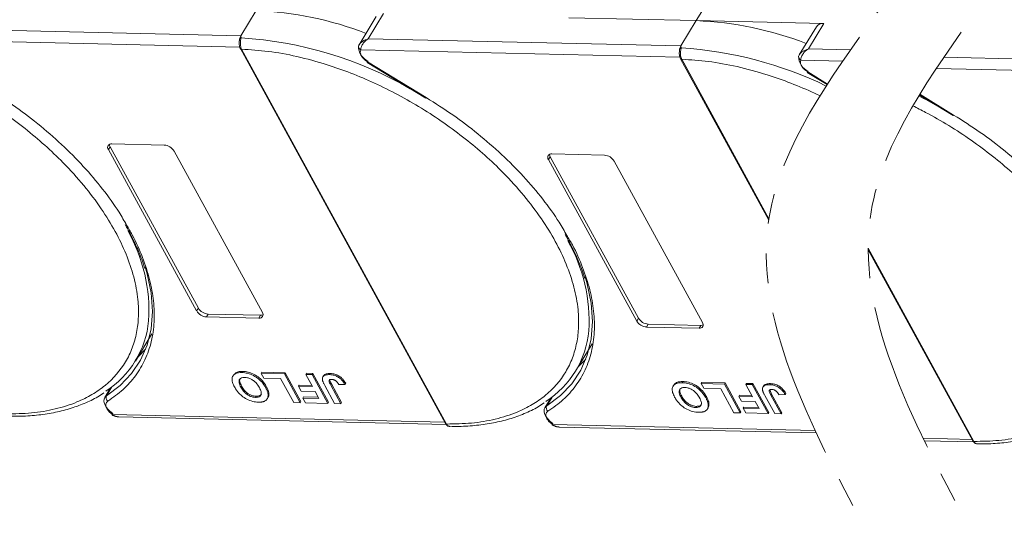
# Model space of a CAD drawing. Header units: millimetres. Extents: x 1675 to 3137, y 343 to 1376.
# Tile 61 of 84: x 2742 to 2850, y 1087 to 1142. Entities that reach past the tile are written whole.
import ezdxf

# ---------------------------------------------------------------- set-up
doc = ezdxf.new("R2010")
doc.units = ezdxf.units.MM
doc.linetypes.add('PHANTOM2', pattern=[31.75, 15.875, -3.175, 3.175, -3.175, 3.175, -3.175])

msp = doc.modelspace()

# ---------------------------------------------------------------- linework, layer by layer
at = {"color": 7, "linetype": 'Continuous', "lineweight": 15}
for p, q in [((2816.076, 1142.309), (2817.943, 1145.378)), ((2767.949, 1143.414), (2766.268, 1140.652)), ((2781.079, 1142.748), (2779.211, 1139.678)), ((2780.212, 1140.332), (2781.893, 1143.094)), ((2802.132, 1142.629), (2816.076, 1142.309)), ((2766.268, 1140.652), (2732.085, 1141.436)), ((2816.076, 1142.309), (2814.395, 1139.547)), ((2830.019, 1141.989), (2816.076, 1142.309)), ((2829.206, 1141.644), (2827.337, 1138.573)), ((2828.339, 1139.227), (2830.019, 1141.989)), ((2731.254, 1140.21), (2766.159, 1139.409)), ((2766.268, 1140.652), (2766.306, 1140.432)), ((2814.395, 1139.547), (2780.212, 1140.332)), ((2766.222, 1139.253), (2788.638, 1098.28)), ((2766.36, 1139.187), (2766.361, 1139.186)), ((2766.361, 1139.186), (2788.777, 1098.213)), ((2779.23, 1139.708), (2779.142, 1139.491)), ((2779.38, 1139.106), (2814.286, 1138.305)), ((2814.395, 1139.547), (2814.433, 1139.328)), ((2832.95, 1139.122), (2828.339, 1139.227)), ((2814.348, 1138.148), (2823.998, 1120.51)), ((2814.487, 1138.083), (2814.488, 1138.081)), ((2814.488, 1138.081), (2824.021, 1120.657)), ((2827.357, 1138.604), (2827.268, 1138.386)), ((2872.059, 1137.646), (2843.14, 1138.309)), ((2780.09, 1137.737), (2786.516, 1133.827)), ((2780.132, 1137.806), (2786.558, 1133.896)), ((2827.507, 1138.002), (2832.102, 1137.896)), ((2842.313, 1137.083), (2871.95, 1136.403)), ((2828.217, 1136.633), (2830.384, 1135.314)), ((2828.259, 1136.702), (2830.428, 1135.382)), ((2840.463, 1134.187), (2844.18, 1131.925)), ((2840.505, 1134.256), (2844.222, 1131.994)), ((2751.789, 1128.223), (2751.976, 1128.53)), ((2751.976, 1128.53), (2761.633, 1110.88)), ((2752.163, 1128.837), (2757.909, 1128.705)), ((2761.446, 1110.573), (2751.789, 1128.223)), ((2758.972, 1128.059), (2768.629, 1110.408)), ((2799.916, 1127.119), (2800.103, 1127.426)), ((2800.103, 1127.426), (2809.759, 1109.775)), ((2800.289, 1127.733), (2806.036, 1127.601)), ((2809.572, 1109.468), (2799.916, 1127.119)), ((2807.099, 1126.954), (2816.756, 1109.304)), ((2834.874, 1117.454), (2846.441, 1096.311)), ((2834.874, 1117.265), (2846.301, 1096.378)), ((2761.633, 1110.88), (2761.446, 1110.573)), ((2762.696, 1110.233), (2762.509, 1109.926)), ((2762.696, 1110.233), (2768.442, 1110.101)), ((2768.442, 1110.101), (2768.255, 1109.794)), ((2768.255, 1109.794), (2762.509, 1109.926)), ((2809.759, 1109.775), (2809.572, 1109.468)), ((2810.822, 1109.128), (2810.636, 1108.821)), ((2810.822, 1109.128), (2816.569, 1108.997)), ((2816.569, 1108.997), (2816.382, 1108.69)), ((2754.749, 1105.099), (2756.56, 1108.076)), ((2816.382, 1108.69), (2810.636, 1108.821)), ((2802.875, 1103.995), (2804.687, 1106.972)), ((2765.488, 1103.586), (2765.413, 1103.463)), ((2766.402, 1103.838), (2766.477, 1103.961)), ((2768.501, 1103.75), (2768.576, 1103.873)), ((2768.501, 1103.75), (2771.033, 1103.692)), ((2768.788, 1103.225), (2768.501, 1103.75)), ((2768.576, 1103.873), (2771.108, 1103.815)), ((2771.108, 1103.815), (2771.033, 1103.692)), ((2771.033, 1103.692), (2772.758, 1100.54)), ((2771.108, 1103.815), (2772.833, 1100.663)), ((2773.382, 1103.638), (2773.457, 1103.761)), ((2773.382, 1103.638), (2774.072, 1103.623)), ((2774.111, 1102.305), (2773.382, 1103.638)), ((2773.457, 1103.761), (2774.147, 1103.745)), ((2774.147, 1103.745), (2774.072, 1103.623)), ((2774.072, 1103.623), (2775.797, 1100.471)), ((2774.147, 1103.745), (2775.872, 1100.593)), ((2776.055, 1103.741), (2775.98, 1103.619)), ((2770.63, 1103.183), (2768.788, 1103.225)), ((2772.067, 1100.556), (2770.63, 1103.183)), ((2775.32, 1103.481), (2775.245, 1103.359)), ((2776.108, 1102.478), (2776.183, 1102.601)), ((2776.183, 1102.601), (2777.299, 1100.561)), ((2776.996, 1102.518), (2777.664, 1102.543)), ((2777.739, 1102.665), (2777.664, 1102.543)), ((2814.528, 1102.734), (2814.603, 1102.857)), ((2816.628, 1102.646), (2816.702, 1102.769)), ((2816.628, 1102.646), (2819.16, 1102.588)), ((2816.915, 1102.121), (2816.628, 1102.646)), ((2816.702, 1102.769), (2819.235, 1102.711)), ((2819.235, 1102.711), (2819.16, 1102.588)), ((2819.16, 1102.588), (2820.885, 1099.436)), ((2819.235, 1102.711), (2820.959, 1099.559)), ((2821.508, 1102.534), (2821.583, 1102.657)), ((2821.508, 1102.534), (2822.199, 1102.518)), ((2822.238, 1101.201), (2821.508, 1102.534)), ((2821.583, 1102.657), (2822.274, 1102.641)), ((2822.274, 1102.641), (2822.199, 1102.518)), ((2822.199, 1102.518), (2823.924, 1099.366)), ((2822.274, 1102.641), (2823.998, 1099.489)), ((2824.181, 1102.637), (2824.107, 1102.514)), ((2752.032, 1102.161), (2751.388, 1101.102)), ((2751.592, 1101.306), (2752.179, 1102.271)), ((2751.916, 1102.076), (2751.98, 1102.075)), ((2766.284, 1102.234), (2766.359, 1102.357)), ((2769.059, 1102.325), (2768.984, 1102.202)), ((2769.337, 1101.527), (2769.262, 1101.404)), ((2772.667, 1102.463), (2772.592, 1102.34)), ((2772.879, 1101.814), (2772.592, 1102.34)), ((2772.592, 1102.34), (2774.111, 1102.305)), ((2772.667, 1102.463), (2774.042, 1102.431)), ((2774.399, 1101.78), (2772.879, 1101.814)), ((2774.819, 1101.012), (2774.399, 1101.78)), ((2776.534, 1100.454), (2775.447, 1102.441)), ((2776.108, 1102.478), (2777.224, 1100.438)), ((2813.614, 1102.481), (2813.54, 1102.359)), ((2818.757, 1102.079), (2816.915, 1102.121)), ((2820.194, 1099.452), (2818.757, 1102.079)), ((2823.447, 1102.377), (2823.372, 1102.254)), ((2824.149, 1101.864), (2824.31, 1101.496)), ((2824.235, 1101.374), (2824.31, 1101.496)), ((2824.31, 1101.496), (2825.426, 1099.456)), ((2825.122, 1101.414), (2825.791, 1101.438)), ((2825.866, 1101.561), (2825.791, 1101.438)), ((2767.884, 1101.131), (2767.959, 1101.254)), ((2769.166, 1100.976), (2769.24, 1101.099)), ((2772.758, 1100.54), (2772.067, 1100.556)), ((2772.833, 1100.663), (2772.758, 1100.54)), ((2773.144, 1101.175), (2773.069, 1101.052)), ((2773.356, 1100.527), (2773.069, 1101.052)), ((2773.069, 1101.052), (2774.819, 1101.012)), ((2773.144, 1101.175), (2774.75, 1101.138)), ((2775.797, 1100.471), (2773.356, 1100.527)), ((2775.872, 1100.593), (2775.797, 1100.471)), ((2777.224, 1100.438), (2776.534, 1100.454)), ((2777.299, 1100.561), (2777.224, 1100.438)), ((2800.159, 1101.057), (2799.514, 1099.998)), ((2799.719, 1100.202), (2800.306, 1101.167)), ((2800.042, 1100.972), (2800.106, 1100.97)), ((2814.411, 1101.13), (2814.485, 1101.253)), ((2817.186, 1101.22), (2817.111, 1101.098)), ((2817.464, 1100.423), (2817.389, 1100.3)), ((2820.793, 1101.358), (2820.719, 1101.235)), ((2821.006, 1100.71), (2820.719, 1101.235)), ((2820.719, 1101.235), (2822.238, 1101.201)), ((2820.793, 1101.358), (2822.169, 1101.327)), ((2822.525, 1100.675), (2821.006, 1100.71)), ((2822.945, 1099.908), (2822.525, 1100.675)), ((2824.66, 1099.349), (2823.573, 1101.336)), ((2824.235, 1101.374), (2825.351, 1099.334)), ((2788.553, 1098.435), (2752.246, 1099.268)), ((2816.011, 1100.027), (2816.086, 1100.149)), ((2817.292, 1099.872), (2817.367, 1099.994)), ((2820.885, 1099.436), (2820.194, 1099.452)), ((2820.959, 1099.559), (2820.885, 1099.436)), ((2821.27, 1100.07), (2821.196, 1099.948)), ((2821.483, 1099.422), (2821.196, 1099.948)), ((2821.196, 1099.948), (2822.945, 1099.908)), ((2821.27, 1100.07), (2822.877, 1100.034)), ((2823.924, 1099.366), (2821.483, 1099.422)), ((2823.998, 1099.489), (2823.924, 1099.366)), ((2825.351, 1099.334), (2824.66, 1099.349)), ((2825.426, 1099.456), (2825.351, 1099.334)), ((2752.94, 1098.994), (2788.713, 1098.173)), ((2788.777, 1098.213), (2788.778, 1098.211)), ((2829.065, 1097.505), (2800.373, 1098.164)), ((2801.067, 1097.89), (2829.187, 1097.245)), ((2846.216, 1096.533), (2840.881, 1096.656)), ((2841.007, 1096.395), (2846.376, 1096.272)), ((2846.441, 1096.311), (2846.442, 1096.31))]:
    msp.add_line(p, q, dxfattribs=at)
at = {"color": 7, "linetype": 'Continuous', "lineweight": 15, "flags": 128}
for points in [[(2780.132, 1137.806), (2780.11, 1137.77), (2780.096, 1137.746), (2780.09, 1137.737), (2780.09, 1137.737)], [(2828.259, 1136.702), (2828.237, 1136.665), (2828.223, 1136.642), (2828.217, 1136.633), (2828.217, 1136.633)], [(2786.558, 1133.896), (2786.536, 1133.86), (2786.522, 1133.837), (2786.516, 1133.827), (2786.516, 1133.827)], [(2844.222, 1131.994), (2844.2, 1131.958), (2844.186, 1131.935), (2844.18, 1131.926), (2844.18, 1131.925)], [(2755.808, 1115.414), (2756.034, 1114.633), (2756.459, 1112.542), (2756.6, 1110.533), (2756.455, 1108.627), (2756.024, 1106.845), (2755.314, 1105.205), (2754.331, 1103.726), (2753.086, 1102.421), (2751.592, 1101.306)], [(2803.935, 1114.31), (2804.161, 1113.529), (2804.586, 1111.438), (2804.727, 1109.428), (2804.581, 1107.523), (2804.151, 1105.741), (2803.441, 1104.101), (2802.458, 1102.621), (2801.213, 1101.317), (2799.719, 1100.202)], [(2755.026, 1105.554), (2755.071, 1105.596), (2755.864, 1106.397)], [(2803.152, 1104.45), (2803.198, 1104.491), (2803.99, 1105.293)], [(2752.28, 1099.371), (2751.968, 1099.605), (2751.702, 1099.869), (2751.496, 1100.149), (2751.36, 1100.43), (2751.3, 1100.699), (2751.32, 1100.943), (2751.388, 1101.102)], [(2751.388, 1101.102), (2751.419, 1101.149), (2751.592, 1101.306)], [(2752.246, 1099.268), (2752.22, 1099.234), (2752.202, 1099.213), (2752.193, 1099.206), (2752.193, 1099.214), (2752.202, 1099.235), (2752.22, 1099.269), (2752.247, 1099.315), (2752.28, 1099.371)], [(2800.407, 1098.267), (2800.095, 1098.501), (2799.829, 1098.765), (2799.623, 1099.044), (2799.486, 1099.326), (2799.427, 1099.595), (2799.447, 1099.839), (2799.514, 1099.998)], [(2799.514, 1099.998), (2799.546, 1100.044), (2799.719, 1100.202)], [(2800.373, 1098.164), (2800.347, 1098.13), (2800.329, 1098.109), (2800.32, 1098.102), (2800.32, 1098.109), (2800.329, 1098.131), (2800.347, 1098.165), (2800.373, 1098.211), (2800.407, 1098.267)]]:
    msp.add_lwpolyline(points, dxfattribs=at)
at = {"color": 7, "linetype": 'Continuous', "lineweight": 15}
for centre, radius, start, end in [((2766.372, 1105.557), 37.889, 68.97091, 87.61491), ((2814.499, 1104.453), 37.889, 68.97091, 87.61491), ((2829.903, 1141.132), 0.865, 82.29579, 143.75946), ((2766.384, 1140.165), 0.278, 106.23049, 154.5199), ((2763.677, 1098.154), 42.36, 60.09182, 86.44113), ((2766.347, 1139.338), 0.152, 213.6444, 275.03728), ((2766.35, 1139.34), 0.155, 214.37766, 274.3082), ((2779.441, 1139.474), 0.299, 148.89078, 176.84469), ((2779.575, 1139.493), 0.433, 180.29447, 243.27622), ((2780.85, 1139.467), 1.705, 177.9781, 247.11934), ((2814.511, 1139.061), 0.278, 106.23049, 154.5199), ((2811.803, 1097.05), 42.36, 64.1283, 86.44113), ((2814.474, 1138.234), 0.152, 213.6444, 275.03728), ((2814.476, 1138.236), 0.155, 214.37766, 274.3082), ((2827.568, 1138.37), 0.299, 148.89078, 176.84469), ((2827.702, 1138.389), 0.433, 180.29447, 243.27622), ((2828.977, 1138.362), 1.705, 177.9781, 247.11934), ((2821.34, 1096.253), 42.36, 60.09182, 63.26), ((2752.092, 1128.459), 0.384, 79.47957, 217.89689), ((2752.458, 1128.817), 0.561, 182.97477, 210.78742), ((2757.817, 1127.356), 1.352, 31.28833, 86.07738), ((2800.219, 1127.355), 0.384, 79.47957, 217.89689), ((2800.584, 1127.713), 0.561, 182.97477, 210.78742), ((2805.943, 1126.252), 1.352, 31.28833, 86.07738), ((2738.456, 1110.571), 17.77, 356.58108, 29.61611), ((2786.583, 1109.467), 17.77, 356.58108, 29.61611), ((2762.602, 1111.275), 1.352, 211.28833, 266.07738), ((2762.788, 1111.582), 1.352, 211.28833, 266.07738), ((2768.326, 1110.172), 0.384, 259.47957, 37.89689), ((2768.476, 1110.661), 0.561, 266.58142, 294.38722), ((2745.921, 1110.471), 10.318, 302.73279, 354.66622), ((2810.728, 1110.171), 1.352, 211.28833, 266.07738), ((2810.915, 1110.478), 1.352, 211.28833, 266.07738), ((2816.452, 1109.067), 0.384, 259.47957, 37.89689), ((2816.602, 1109.556), 0.561, 266.58142, 294.38722), ((2794.048, 1109.366), 10.318, 302.73279, 354.66622), ((2752.029, 1101.099), 0.483, 154.63164, 231.84459), ((2800.155, 1099.995), 0.483, 154.63164, 231.84459), ((2788.765, 1098.368), 0.155, 214.37766, 274.3082), ((2788.767, 1098.366), 0.155, 214.42362, 274.2689), ((2846.429, 1096.466), 0.155, 214.37766, 274.3082), ((2846.43, 1096.464), 0.155, 214.42362, 274.2689)]:
    msp.add_arc(centre, radius, start, end, dxfattribs=at)
at = {"color": 3, "linetype": 'PHANTOM2', "lineweight": 9, "ltscale": 1.030123}
for points in [[(2837.142, 1199.884), (2847.715, 1165.646), (2824.05, 1120.836), (2834.623, 1086.598)], [(2848.285, 1200.451), (2858.858, 1166.214), (2835.193, 1121.403), (2845.766, 1087.166)]]:
    msp.add_spline(points, degree=3, dxfattribs=at)
at = {"color": 7, "linetype": 'Continuous', "lineweight": 15}
for points, knots in [([(2718.235, 1140.29), (2719.198, 1140.23), (2721.155, 1140.109), (2724.302, 1139.531), (2727.334, 1138.711), (2730.178, 1137.708), (2732.786, 1136.603), (2735.377, 1135.318), (2738.764, 1133.378), (2741.961, 1131.148), (2744.854, 1128.716), (2747.031, 1126.642), (2749.135, 1124.318), (2751.047, 1121.786), (2752.593, 1119.272), (2753.793, 1116.767), (2754.638, 1114.259), (2755.056, 1111.974), (2755.122, 1109.948), (2754.918, 1108.183), (2754.45, 1106.524), (2753.468, 1104.486), (2751.976, 1102.762), (2750.036, 1101.41), (2748.231, 1100.514), (2746.03, 1099.814), (2743.445, 1099.367), (2741.573, 1099.334), (2740.65, 1099.318)], [0, 0, 0, 0, 0.038862, 0.078912, 0.1200677, 0.1522272, 0.1843815, 0.2172151, 0.2500433, 0.3156185, 0.347778, 0.3799323, 0.4210926, 0.4611415, 0.5, 0.5388632, 0.578912, 0.6200677, 0.6522272, 0.6843815, 0.7172151, 0.7500433, 0.8156185, 0.847778, 0.8799323, 0.9210926, 0.9611404, 1, 1, 1, 1]), ([(2766.111, 1140.019), (2766.112, 1140.09), (2766.113, 1140.181), (2766.129, 1140.267), (2766.133, 1140.285)], [0, 0, 0, 0, 0.789595, 1, 1, 1, 1]), ([(2766.306, 1140.432), (2766.298, 1140.396), (2766.281, 1140.315), (2766.251, 1140.166), (2766.229, 1139.996), (2766.219, 1139.791), (2766.234, 1139.578), (2766.281, 1139.361), (2766.332, 1139.249), (2766.36, 1139.187)], [0, 0, 0, 0, 0.11199725, 0.24484387, 0.3691679, 0.50089869, 0.68753328, 0.82813816, 1, 1, 1, 1]), ([(2779.184, 1139.629), (2779.224, 1139.693), (2779.311, 1139.833), (2779.634, 1140.111), (2779.986, 1140.245), (2780.212, 1140.332)], [0, 0, 0, 0, 0.2270634, 0.5015869, 1, 1, 1, 1]), ([(2780.212, 1140.332), (2780.094, 1140.25), (2779.86, 1140.087), (2779.587, 1139.756), (2779.406, 1139.401), (2779.389, 1139.2), (2779.38, 1139.106)], [0, 0, 0, 0, 0.2515188, 0.5017844, 0.7656323, 1, 1, 1, 1]), ([(2766.109, 1140.103), (2766.098, 1139.966), (2766.082, 1139.754), (2766.13, 1139.455), (2766.19, 1139.322), (2766.221, 1139.255)], [0, 0, 0, 0, 0.4726534, 0.7330547, 1, 1, 1, 1]), ([(2766.361, 1139.186), (2767.325, 1139.126), (2769.282, 1139.005), (2772.428, 1138.426), (2775.461, 1137.606), (2778.305, 1136.604), (2780.913, 1135.499), (2783.504, 1134.214), (2786.891, 1132.274), (2790.088, 1130.044), (2792.981, 1127.612), (2795.158, 1125.538), (2797.262, 1123.214), (2799.174, 1120.681), (2800.72, 1118.168), (2801.919, 1115.663), (2802.765, 1113.155), (2803.183, 1110.87), (2803.249, 1108.844), (2803.045, 1107.079), (2802.577, 1105.42), (2801.595, 1103.382), (2800.102, 1101.657), (2798.163, 1100.306), (2796.358, 1099.41), (2794.157, 1098.71), (2791.572, 1098.263), (2789.699, 1098.23), (2788.777, 1098.213)], [0, 0, 0, 0, 0.038862, 0.078912, 0.1200677, 0.1522272, 0.1843815, 0.2172151, 0.2500433, 0.3156185, 0.347778, 0.3799323, 0.4210926, 0.4611415, 0.5, 0.5388632, 0.578912, 0.6200677, 0.6522272, 0.6843815, 0.7172151, 0.7500433, 0.8156185, 0.847778, 0.8799323, 0.9210926, 0.9611404, 1, 1, 1, 1]), ([(2814.238, 1138.915), (2814.239, 1138.986), (2814.24, 1139.077), (2814.256, 1139.162), (2814.259, 1139.181)], [0, 0, 0, 0, 0.789595, 1, 1, 1, 1]), ([(2814.433, 1139.328), (2814.425, 1139.291), (2814.408, 1139.211), (2814.378, 1139.062), (2814.356, 1138.892), (2814.346, 1138.687), (2814.361, 1138.474), (2814.407, 1138.257), (2814.459, 1138.145), (2814.487, 1138.083)], [0, 0, 0, 0, 0.1119973, 0.2448439, 0.3691679, 0.5008987, 0.6875333, 0.8281382, 1, 1, 1, 1]), ([(2827.311, 1138.525), (2827.351, 1138.588), (2827.438, 1138.729), (2827.761, 1139.007), (2828.112, 1139.141), (2828.339, 1139.227)], [0, 0, 0, 0, 0.2270634, 0.5015869, 1, 1, 1, 1]), ([(2828.339, 1139.227), (2828.221, 1139.146), (2827.987, 1138.982), (2827.714, 1138.651), (2827.533, 1138.297), (2827.515, 1138.096), (2827.507, 1138.002)], [0, 0, 0, 0, 0.2515188, 0.5017844, 0.7656323, 1, 1, 1, 1]), ([(2814.235, 1138.999), (2814.225, 1138.862), (2814.209, 1138.65), (2814.257, 1138.35), (2814.317, 1138.217), (2814.347, 1138.15)], [0, 0, 0, 0, 0.4726534, 0.7330547, 1, 1, 1, 1]), ([(2814.488, 1138.081), (2815.452, 1138.022), (2817.409, 1137.901), (2820.555, 1137.322), (2823.588, 1136.502), (2826.431, 1135.499), (2828.359, 1134.683), (2829.414, 1134.19), (2829.613, 1134.095)], [0, 0, 0, 0, 0.03886198, 0.07891202, 0.12006769, 0.15222721, 0.18438153, 0.19185916, 0.19185916, 0.19185916, 0.19185916]), ([(2738.432, 1135.001), (2739.407, 1134.382), (2741.357, 1133.144), (2744.116, 1131.047), (2746.713, 1128.795), (2749.099, 1126.396), (2751.198, 1123.91), (2752.779, 1121.745), (2753.523, 1120.421), (2753.791, 1119.945)], [0, 0, 0, 0, 0.1495671, 0.2991439, 0.452293, 0.6065008, 0.7607086, 0.9138577, 1, 1, 1, 1]), ([(2786.558, 1133.896), (2787.534, 1133.277), (2789.484, 1132.04), (2792.243, 1129.943), (2794.84, 1127.691), (2797.226, 1125.292), (2799.325, 1122.806), (2800.905, 1120.641), (2801.65, 1119.317), (2801.918, 1118.84)], [0, 0, 0, 0, 0.1495671, 0.2991439, 0.452293, 0.6065008, 0.7607086, 0.9138577, 1, 1, 1, 1]), ([(2839.758, 1133.003), (2840.227, 1132.772), (2841.557, 1132.089), (2844.554, 1130.372), (2847.751, 1128.142), (2850.644, 1125.71), (2852.822, 1123.636), (2854.926, 1121.312), (2856.838, 1118.779), (2858.384, 1116.266), (2859.583, 1113.761), (2860.428, 1111.253), (2860.846, 1108.968), (2860.912, 1106.942), (2860.709, 1105.177), (2860.24, 1103.518), (2859.258, 1101.48), (2857.766, 1099.756), (2855.826, 1098.404), (2854.022, 1097.508), (2851.82, 1096.808), (2849.235, 1096.361), (2847.363, 1096.328), (2846.441, 1096.311)], [0.19950286, 0.19950286, 0.19950286, 0.19950286, 0.21721506, 0.25004326, 0.31561849, 0.34777802, 0.37993233, 0.42109262, 0.46114154, 0.50000001, 0.53886316, 0.57891202, 0.62006769, 0.65222721, 0.68438153, 0.71721506, 0.75004326, 0.81561849, 0.84777802, 0.87993233, 0.92109262, 0.96114036, 1, 1, 1, 1]), ([(2844.222, 1131.994), (2845.197, 1131.376), (2847.148, 1130.138), (2849.906, 1128.041), (2852.503, 1125.789), (2854.889, 1123.39), (2856.988, 1120.904), (2858.569, 1118.739), (2859.313, 1117.415), (2859.581, 1116.939)], [0, 0, 0, 0, 0.1495671, 0.2991439, 0.452293, 0.6065008, 0.7607086, 0.9138577, 1, 1, 1, 1]), ([(2753.791, 1119.945), (2754.001, 1119.594), (2754.707, 1118.416), (2755.566, 1116.418), (2756.362, 1113.993), (2756.787, 1111.628), (2756.856, 1109.351), (2756.544, 1107.198), (2755.859, 1105.22), (2754.814, 1103.469), (2753.464, 1101.936), (2752.308, 1101.125), (2751.73, 1100.719)], [0, 0, 0, 0, 0.0444737, 0.1493697, 0.2542516, 0.3591475, 0.466545, 0.5746848, 0.6828247, 0.7902221, 0.8951076, 1, 1, 1, 1]), ([(2753.619, 1120.031), (2753.848, 1119.631), (2754.41, 1118.648), (2755.102, 1117.091), (2755.588, 1115.883), (2755.752, 1115.27), (2755.766, 1115.218)], [0, 0, 0, 0, 0.2464559, 0.6056052, 0.9666445, 1, 1, 1, 1]), ([(2801.918, 1118.84), (2802.128, 1118.489), (2802.834, 1117.311), (2803.693, 1115.314), (2804.488, 1112.889), (2804.914, 1110.524), (2804.982, 1108.247), (2804.671, 1106.093), (2803.986, 1104.116), (2802.941, 1102.364), (2801.59, 1100.832), (2800.435, 1100.021), (2799.857, 1099.615)], [0, 0, 0, 0, 0.0444737, 0.1493697, 0.2542516, 0.3591475, 0.466545, 0.5746848, 0.6828247, 0.7902221, 0.8951076, 1, 1, 1, 1]), ([(2801.745, 1118.927), (2801.974, 1118.527), (2802.537, 1117.543), (2803.229, 1115.987), (2803.714, 1114.779), (2803.878, 1114.166), (2803.892, 1114.114)], [0, 0, 0, 0, 0.2464559, 0.6056052, 0.9666445, 1, 1, 1, 1]), ([(2765.585, 1102.265), (2765.542, 1102.349), (2765.41, 1102.603), (2765.291, 1103.004), (2765.344, 1103.415), (2765.596, 1103.7), (2765.977, 1103.831), (2766.274, 1103.836), (2766.402, 1103.838)], [0, 0, 0, 0, 0.1018882, 0.3073435, 0.4929627, 0.6786474, 0.8607914, 1, 1, 1, 1]), ([(2765.502, 1103.576), (2765.559, 1103.657), (2765.686, 1103.84), (2766.055, 1103.952), (2766.349, 1103.959), (2766.477, 1103.961)], [0, 0, 0, 0, 0.3159769, 0.7036842, 1, 1, 1, 1]), ([(2766.402, 1103.838), (2766.499, 1103.833), (2766.794, 1103.818), (2767.334, 1103.687), (2767.949, 1103.369), (2768.499, 1102.914), (2768.809, 1102.511), (2768.953, 1102.257), (2768.984, 1102.202)], [0, 0, 0, 0, 0.1021706, 0.3092201, 0.51365, 0.6922749, 0.9324126, 1, 1, 1, 1]), ([(2766.477, 1103.961), (2766.574, 1103.956), (2766.869, 1103.941), (2767.408, 1103.81), (2768.024, 1103.492), (2768.574, 1103.037), (2768.884, 1102.633), (2769.028, 1102.38), (2769.059, 1102.325)], [0, 0, 0, 0, 0.1021706, 0.3092201, 0.51365, 0.6922749, 0.9324126, 1, 1, 1, 1]), ([(2775.197, 1103.038), (2775.193, 1103.116), (2775.185, 1103.271), (2775.299, 1103.457), (2775.547, 1103.606), (2775.817, 1103.614), (2775.98, 1103.619)], [0, 0, 0, 0, 0.2064605, 0.4135145, 0.6452106, 1, 1, 1, 1]), ([(2775.332, 1103.475), (2775.347, 1103.505), (2775.395, 1103.605), (2775.627, 1103.725), (2775.894, 1103.735), (2776.055, 1103.741)], [0, 0, 0, 0, 0.1483819, 0.4848209, 1, 1, 1, 1]), ([(2775.98, 1103.619), (2776.078, 1103.613), (2776.301, 1103.6), (2776.681, 1103.491), (2777.051, 1103.28), (2777.409, 1102.956), (2777.564, 1102.705), (2777.664, 1102.543)], [0, 0, 0, 0, 0.1552919, 0.3531453, 0.543243, 0.704067, 1, 1, 1, 1]), ([(2776.055, 1103.741), (2776.153, 1103.736), (2776.376, 1103.723), (2776.756, 1103.614), (2777.126, 1103.402), (2777.483, 1103.078), (2777.638, 1102.828), (2777.739, 1102.665)], [0, 0, 0, 0, 0.1552919, 0.3531453, 0.543243, 0.704067, 1, 1, 1, 1]), ([(2766.284, 1102.234), (2766.241, 1102.318), (2766.12, 1102.555), (2766.04, 1102.882), (2766.144, 1103.141), (2766.336, 1103.28), (2766.544, 1103.313), (2766.668, 1103.313), (2766.691, 1103.313)], [0, 0, 0, 0, 0.1585903, 0.4472388, 0.6203806, 0.7935748, 0.9612953, 1, 1, 1, 1]), ([(2766.359, 1102.357), (2766.316, 1102.441), (2766.197, 1102.677), (2766.107, 1102.993), (2766.192, 1103.157), (2766.22, 1103.209)], [0, 0, 0, 0, 0.2710271, 0.7643207, 1, 1, 1, 1]), ([(2766.691, 1103.313), (2766.791, 1103.305), (2766.991, 1103.289), (2767.327, 1103.168), (2767.663, 1102.974), (2768.012, 1102.659), (2768.199, 1102.385), (2768.295, 1102.215), (2768.305, 1102.197)], [0, 0, 0, 0, 0.15970987, 0.32042921, 0.49107352, 0.67705027, 0.96629027, 1, 1, 1, 1]), ([(2775.447, 1102.441), (2775.424, 1102.483), (2775.379, 1102.567), (2775.323, 1102.68), (2775.279, 1102.78), (2775.246, 1102.867), (2775.214, 1102.954), (2775.203, 1103.01), (2775.197, 1103.038)], [0, 0, 0, 0, 0.2082698, 0.416707, 0.5614806, 0.7065734, 0.8528245, 1, 1, 1, 1]), ([(2776.108, 1102.478), (2776.064, 1102.562), (2775.988, 1102.707), (2775.927, 1102.882), (2775.93, 1102.994), (2775.982, 1103.053), (2776.079, 1103.091), (2776.168, 1103.093), (2776.223, 1103.094)], [0, 0, 0, 0, 0.2920273, 0.5048541, 0.6139046, 0.723685, 0.8298165, 1, 1, 1, 1]), ([(2776.013, 1103.009), (2776.013, 1103.002), (2776.02, 1102.877), (2776.104, 1102.735), (2776.183, 1102.601)], [0, 0, 0, 0, 0.0579521, 1, 1, 1, 1]), ([(2776.223, 1103.094), (2776.253, 1103.093), (2776.314, 1103.089), (2776.405, 1103.068), (2776.488, 1103.038), (2776.558, 1103.002), (2776.626, 1102.96), (2776.667, 1102.928), (2776.688, 1102.912)], [0, 0, 0, 0, 0.202387, 0.4109073, 0.5578292, 0.7094718, 0.8532239, 1, 1, 1, 1]), ([(2776.688, 1102.912), (2776.714, 1102.889), (2776.767, 1102.841), (2776.826, 1102.769), (2776.877, 1102.702), (2776.919, 1102.641), (2776.959, 1102.58), (2776.983, 1102.539), (2776.996, 1102.518)], [0, 0, 0, 0, 0.1938055, 0.3931273, 0.5440688, 0.6954121, 0.8476129, 1, 1, 1, 1]), ([(2813.712, 1101.161), (2813.668, 1101.245), (2813.537, 1101.499), (2813.418, 1101.9), (2813.471, 1102.311), (2813.722, 1102.595), (2814.104, 1102.727), (2814.4, 1102.732), (2814.528, 1102.734)], [0, 0, 0, 0, 0.1018882, 0.3073435, 0.4929627, 0.6786474, 0.8607914, 1, 1, 1, 1]), ([(2813.629, 1102.471), (2813.686, 1102.553), (2813.813, 1102.735), (2814.181, 1102.848), (2814.476, 1102.854), (2814.603, 1102.857)], [0, 0, 0, 0, 0.3159769, 0.7036842, 1, 1, 1, 1]), ([(2814.528, 1102.734), (2814.626, 1102.729), (2814.92, 1102.714), (2815.46, 1102.583), (2816.076, 1102.265), (2816.626, 1101.81), (2816.936, 1101.406), (2817.08, 1101.153), (2817.111, 1101.098)], [0, 0, 0, 0, 0.1021706, 0.3092201, 0.51365, 0.6922749, 0.9324126, 1, 1, 1, 1]), ([(2814.603, 1102.857), (2814.701, 1102.852), (2814.995, 1102.837), (2815.535, 1102.706), (2816.15, 1102.387), (2816.7, 1101.933), (2817.01, 1101.529), (2817.154, 1101.276), (2817.186, 1101.22)], [0, 0, 0, 0, 0.1021706, 0.3092201, 0.51365, 0.6922749, 0.9324126, 1, 1, 1, 1]), ([(2823.324, 1101.934), (2823.32, 1102.011), (2823.311, 1102.166), (2823.425, 1102.352), (2823.674, 1102.502), (2823.943, 1102.51), (2824.107, 1102.514)], [0, 0, 0, 0, 0.2064605, 0.4135145, 0.6452106, 1, 1, 1, 1]), ([(2823.458, 1102.37), (2823.473, 1102.401), (2823.522, 1102.501), (2823.754, 1102.621), (2824.02, 1102.631), (2824.181, 1102.637)], [0, 0, 0, 0, 0.1483819, 0.4848209, 1, 1, 1, 1]), ([(2824.107, 1102.514), (2824.205, 1102.509), (2824.428, 1102.496), (2824.808, 1102.387), (2825.178, 1102.175), (2825.535, 1101.851), (2825.69, 1101.601), (2825.791, 1101.438)], [0, 0, 0, 0, 0.1552919, 0.3531453, 0.543243, 0.704067, 1, 1, 1, 1]), ([(2824.181, 1102.637), (2824.279, 1102.631), (2824.502, 1102.618), (2824.882, 1102.509), (2825.252, 1102.298), (2825.61, 1101.974), (2825.765, 1101.723), (2825.866, 1101.561)], [0, 0, 0, 0, 0.1552919, 0.3531453, 0.543243, 0.704067, 1, 1, 1, 1]), ([(2740.994, 1099.07), (2741.335, 1099.062), (2742.349, 1099.038), (2743.953, 1099.158), (2745.796, 1099.425), (2747.539, 1099.851), (2749.163, 1100.438), (2750.429, 1101.029), (2751.089, 1101.481), (2751.305, 1101.629)], [0, 0, 0, 0, 0.083579, 0.2482141, 0.413815, 0.5804106, 0.7481743, 0.9174399, 1, 1, 1, 1]), ([(2768.18, 1100.605), (2768.083, 1100.611), (2767.788, 1100.626), (2767.251, 1100.759), (2766.639, 1101.076), (2766.088, 1101.529), (2765.769, 1101.942), (2765.621, 1102.203), (2765.585, 1102.265)], [0, 0, 0, 0, 0.1013981, 0.3069957, 0.5061443, 0.6852619, 0.9245571, 1, 1, 1, 1]), ([(2767.884, 1101.131), (2767.785, 1101.138), (2767.585, 1101.154), (2767.251, 1101.266), (2766.929, 1101.453), (2766.598, 1101.748), (2766.405, 1102.019), (2766.304, 1102.2), (2766.284, 1102.234)], [0, 0, 0, 0, 0.16029217, 0.32192242, 0.49076139, 0.65756923, 0.93388265, 1, 1, 1, 1]), ([(2767.959, 1101.254), (2767.86, 1101.261), (2767.66, 1101.276), (2767.326, 1101.389), (2767.003, 1101.576), (2766.673, 1101.871), (2766.48, 1102.142), (2766.378, 1102.322), (2766.359, 1102.357)], [0, 0, 0, 0, 0.1602922, 0.3219224, 0.4907614, 0.6575692, 0.9338827, 1, 1, 1, 1]), ([(2768.305, 1102.197), (2768.348, 1102.113), (2768.458, 1101.901), (2768.538, 1101.601), (2768.476, 1101.344), (2768.306, 1101.19), (2768.087, 1101.133), (2767.936, 1101.131), (2767.884, 1101.131)], [0, 0, 0, 0, 0.1586166, 0.4008637, 0.5730594, 0.7454856, 0.9129852, 1, 1, 1, 1]), ([(2768.527, 1101.475), (2768.48, 1101.42), (2768.384, 1101.308), (2768.161, 1101.256), (2768.011, 1101.254), (2767.959, 1101.254)], [0, 0, 0, 0, 0.3981888, 0.7942495, 1, 1, 1, 1]), ([(2768.984, 1102.202), (2769.007, 1102.16), (2769.052, 1102.076), (2769.113, 1101.945), (2769.169, 1101.811), (2769.215, 1101.673), (2769.25, 1101.536), (2769.258, 1101.448), (2769.262, 1101.404)], [0, 0, 0, 0, 0.1539502, 0.3081809, 0.478699, 0.6499612, 0.8242026, 1, 1, 1, 1]), ([(2769.059, 1102.325), (2769.082, 1102.283), (2769.127, 1102.198), (2769.188, 1102.068), (2769.244, 1101.934), (2769.29, 1101.796), (2769.325, 1101.659), (2769.333, 1101.571), (2769.337, 1101.527)], [0, 0, 0, 0, 0.1539502, 0.3081809, 0.478699, 0.6499612, 0.8242026, 1, 1, 1, 1]), ([(2769.337, 1101.527), (2769.333, 1101.454), (2769.326, 1101.307), (2769.295, 1101.159), (2769.24, 1101.106), (2769.236, 1101.102)], [0, 0, 0, 0, 0.4783949, 0.9575036, 1, 1, 1, 1]), ([(2814.411, 1101.13), (2814.368, 1101.214), (2814.247, 1101.451), (2814.167, 1101.778), (2814.271, 1102.037), (2814.462, 1102.175), (2814.671, 1102.209), (2814.794, 1102.209), (2814.817, 1102.209)], [0, 0, 0, 0, 0.1585903, 0.4472388, 0.6203806, 0.7935748, 0.9612953, 1, 1, 1, 1]), ([(2814.485, 1101.253), (2814.443, 1101.337), (2814.323, 1101.572), (2814.234, 1101.889), (2814.319, 1102.052), (2814.347, 1102.105)], [0, 0, 0, 0, 0.2710271, 0.7643207, 1, 1, 1, 1]), ([(2814.817, 1102.209), (2814.917, 1102.201), (2815.118, 1102.185), (2815.454, 1102.064), (2815.79, 1101.869), (2816.138, 1101.554), (2816.326, 1101.281), (2816.422, 1101.11), (2816.432, 1101.093)], [0, 0, 0, 0, 0.1597099, 0.3204292, 0.4910735, 0.6770503, 0.9662903, 1, 1, 1, 1]), ([(2823.573, 1101.336), (2823.551, 1101.378), (2823.506, 1101.463), (2823.45, 1101.576), (2823.405, 1101.676), (2823.372, 1101.762), (2823.341, 1101.849), (2823.33, 1101.906), (2823.324, 1101.934)], [0, 0, 0, 0, 0.20826979, 0.416707, 0.56148059, 0.70657343, 0.85282453, 1, 1, 1, 1]), ([(2824.235, 1101.374), (2824.191, 1101.458), (2824.115, 1101.603), (2824.054, 1101.778), (2824.057, 1101.89), (2824.108, 1101.949), (2824.205, 1101.987), (2824.295, 1101.989), (2824.349, 1101.99)], [0, 0, 0, 0, 0.2920273, 0.5048541, 0.6139046, 0.723685, 0.8298165, 1, 1, 1, 1]), ([(2824.349, 1101.99), (2824.38, 1101.988), (2824.441, 1101.985), (2824.531, 1101.963), (2824.614, 1101.933), (2824.685, 1101.898), (2824.753, 1101.856), (2824.794, 1101.824), (2824.814, 1101.808)], [0, 0, 0, 0, 0.202387, 0.4109073, 0.5578292, 0.7094718, 0.8532239, 1, 1, 1, 1]), ([(2824.814, 1101.808), (2824.841, 1101.784), (2824.894, 1101.736), (2824.953, 1101.664), (2825.003, 1101.598), (2825.045, 1101.537), (2825.085, 1101.475), (2825.11, 1101.434), (2825.122, 1101.414)], [0, 0, 0, 0, 0.19380551, 0.39312733, 0.54406876, 0.6954121, 0.84761289, 1, 1, 1, 1]), ([(2751.73, 1100.719), (2751.676, 1100.676), (2751.566, 1100.587), (2751.501, 1100.387), (2751.512, 1100.155), (2751.589, 1099.987), (2751.627, 1099.905)], [0, 0, 0, 0, 0.2455128, 0.5, 0.7544872, 1, 1, 1, 1]), ([(2768.87, 1100.712), (2768.834, 1100.697), (2768.762, 1100.668), (2768.646, 1100.641), (2768.532, 1100.621), (2768.419, 1100.61), (2768.302, 1100.604), (2768.221, 1100.605), (2768.18, 1100.605)], [0, 0, 0, 0, 0.1854289, 0.3721896, 0.5277082, 0.6838775, 0.8416784, 1, 1, 1, 1]), ([(2769.262, 1101.404), (2769.261, 1101.33), (2769.257, 1101.18), (2769.164, 1100.939), (2769.021, 1100.785), (2768.886, 1100.72), (2768.87, 1100.712)], [0, 0, 0, 0, 0.2508959, 0.5021661, 0.9405117, 1, 1, 1, 1]), ([(2789.12, 1097.965), (2789.462, 1097.957), (2790.476, 1097.933), (2792.079, 1098.054), (2793.923, 1098.321), (2795.665, 1098.747), (2797.29, 1099.334), (2798.556, 1099.925), (2799.216, 1100.377), (2799.432, 1100.525)], [0, 0, 0, 0, 0.083579, 0.2482141, 0.413815, 0.5804106, 0.7481743, 0.9174399, 1, 1, 1, 1]), ([(2816.307, 1099.501), (2816.21, 1099.506), (2815.915, 1099.521), (2815.378, 1099.655), (2814.766, 1099.972), (2814.215, 1100.425), (2813.896, 1100.838), (2813.747, 1101.099), (2813.712, 1101.161)], [0, 0, 0, 0, 0.1013981, 0.3069957, 0.5061443, 0.6852619, 0.9245571, 1, 1, 1, 1]), ([(2816.011, 1100.027), (2815.912, 1100.034), (2815.712, 1100.049), (2815.378, 1100.162), (2815.055, 1100.349), (2814.725, 1100.644), (2814.532, 1100.915), (2814.43, 1101.095), (2814.411, 1101.13)], [0, 0, 0, 0, 0.1602922, 0.3219224, 0.4907614, 0.6575692, 0.9338827, 1, 1, 1, 1]), ([(2816.086, 1100.149), (2815.986, 1100.157), (2815.787, 1100.172), (2815.453, 1100.285), (2815.13, 1100.471), (2814.8, 1100.766), (2814.607, 1101.038), (2814.505, 1101.218), (2814.485, 1101.253)], [0, 0, 0, 0, 0.1602922, 0.3219224, 0.4907614, 0.6575692, 0.9338827, 1, 1, 1, 1]), ([(2816.432, 1101.093), (2816.475, 1101.009), (2816.584, 1100.796), (2816.664, 1100.497), (2816.603, 1100.24), (2816.433, 1100.085), (2816.214, 1100.028), (2816.063, 1100.027), (2816.011, 1100.027)], [0, 0, 0, 0, 0.15861661, 0.40086372, 0.57305935, 0.74548557, 0.91298519, 1, 1, 1, 1]), ([(2816.654, 1100.371), (2816.606, 1100.315), (2816.511, 1100.204), (2816.288, 1100.152), (2816.137, 1100.15), (2816.086, 1100.149)], [0, 0, 0, 0, 0.3981888, 0.7942495, 1, 1, 1, 1]), ([(2817.111, 1101.098), (2817.134, 1101.055), (2817.179, 1100.971), (2817.24, 1100.841), (2817.296, 1100.707), (2817.342, 1100.569), (2817.377, 1100.432), (2817.385, 1100.344), (2817.389, 1100.3)], [0, 0, 0, 0, 0.1539502, 0.3081809, 0.478699, 0.6499612, 0.8242026, 1, 1, 1, 1]), ([(2817.186, 1101.22), (2817.208, 1101.178), (2817.254, 1101.094), (2817.315, 1100.964), (2817.371, 1100.83), (2817.417, 1100.692), (2817.451, 1100.555), (2817.46, 1100.467), (2817.464, 1100.423)], [0, 0, 0, 0, 0.1539502, 0.3081809, 0.478699, 0.6499612, 0.8242026, 1, 1, 1, 1]), ([(2817.464, 1100.423), (2817.46, 1100.35), (2817.453, 1100.203), (2817.422, 1100.054), (2817.367, 1100.002), (2817.363, 1099.997)], [0, 0, 0, 0, 0.4783949, 0.9575036, 1, 1, 1, 1]), ([(2752.246, 1099.268), (2752.348, 1099.19), (2752.553, 1099.032), (2752.811, 1099.011), (2752.941, 1099.001)], [0, 0, 0, 0, 0.493587, 1, 1, 1, 1]), ([(2799.857, 1099.615), (2799.803, 1099.571), (2799.693, 1099.483), (2799.627, 1099.283), (2799.638, 1099.05), (2799.716, 1098.883), (2799.754, 1098.8)], [0, 0, 0, 0, 0.24551284, 0.5, 0.75448716, 1, 1, 1, 1]), ([(2816.996, 1099.608), (2816.96, 1099.593), (2816.888, 1099.563), (2816.773, 1099.536), (2816.659, 1099.517), (2816.546, 1099.506), (2816.429, 1099.5), (2816.348, 1099.501), (2816.307, 1099.501)], [0, 0, 0, 0, 0.1854289, 0.3721896, 0.5277082, 0.6838775, 0.8416784, 1, 1, 1, 1]), ([(2817.389, 1100.3), (2817.387, 1100.225), (2817.384, 1100.076), (2817.291, 1099.835), (2817.148, 1099.681), (2817.013, 1099.615), (2816.996, 1099.608)], [0, 0, 0, 0, 0.2508959, 0.5021661, 0.9405117, 1, 1, 1, 1]), ([(2752.192, 1099.207), (2752.317, 1099.142), (2752.553, 1099.021), (2752.816, 1099.003), (2752.939, 1098.994)], [0, 0, 0, 0, 0.5298979, 1, 1, 1, 1]), ([(2788.639, 1098.278), (2788.669, 1098.231), (2788.729, 1098.136), (2788.853, 1098.031), (2788.991, 1097.962), (2789.083, 1097.952), (2789.13, 1097.947)], [0, 0, 0, 0, 0.2424843, 0.4924778, 0.7463616, 1, 1, 1, 1]), ([(2788.778, 1098.211), (2788.812, 1098.159), (2788.874, 1098.064), (2788.993, 1097.972), (2789.074, 1097.958), (2789.119, 1097.95)], [0, 0, 0, 0, 0.3548798, 0.6452342, 1, 1, 1, 1]), ([(2846.784, 1096.064), (2847.125, 1096.056), (2848.139, 1096.032), (2849.743, 1096.152), (2851.586, 1096.419), (2853.329, 1096.845), (2854.954, 1097.432), (2856.22, 1098.023), (2856.879, 1098.475), (2857.096, 1098.623)], [0, 0, 0, 0, 0.083579, 0.2482141, 0.413815, 0.5804106, 0.7481743, 0.9174399, 1, 1, 1, 1]), ([(2800.319, 1098.102), (2800.444, 1098.038), (2800.679, 1097.917), (2800.942, 1097.899), (2801.066, 1097.89)], [0, 0, 0, 0, 0.5298979, 1, 1, 1, 1]), ([(2800.373, 1098.164), (2800.474, 1098.086), (2800.68, 1097.927), (2800.937, 1097.907), (2801.068, 1097.896)], [0, 0, 0, 0, 0.493587, 1, 1, 1, 1]), ([(2846.302, 1096.377), (2846.332, 1096.33), (2846.393, 1096.234), (2846.517, 1096.13), (2846.654, 1096.06), (2846.747, 1096.05), (2846.793, 1096.045)], [0, 0, 0, 0, 0.24248428, 0.49247779, 0.74636165, 1, 1, 1, 1]), ([(2846.442, 1096.31), (2846.476, 1096.257), (2846.538, 1096.162), (2846.657, 1096.07), (2846.738, 1096.056), (2846.783, 1096.049)], [0, 0, 0, 0, 0.35487977, 0.64523416, 1, 1, 1, 1])]:
    msp.add_open_spline(points, degree=3, knots=knots, dxfattribs=at)
for points in [[(2766.133, 1140.285), (2766.149, 1140.353), (2766.181, 1140.489), (2766.239, 1140.597), (2766.268, 1140.652)], [(2779.38, 1139.106), (2779.353, 1139.014), (2779.298, 1138.829), (2779.4, 1138.598), (2779.451, 1138.482)], [(2814.259, 1139.181), (2814.275, 1139.249), (2814.308, 1139.385), (2814.366, 1139.493), (2814.395, 1139.547)], [(2779.451, 1138.482), (2779.534, 1138.356), (2779.701, 1138.105), (2779.988, 1137.906), (2780.132, 1137.806)], [(2827.507, 1138.002), (2827.48, 1137.909), (2827.425, 1137.725), (2827.527, 1137.493), (2827.578, 1137.378)], [(2827.578, 1137.378), (2827.661, 1137.252), (2827.827, 1137.001), (2828.115, 1136.801), (2828.259, 1136.702)], [(2751.627, 1099.905), (2751.703, 1099.788), (2751.855, 1099.555), (2752.116, 1099.364), (2752.246, 1099.268)], [(2799.754, 1098.8), (2799.83, 1098.684), (2799.982, 1098.451), (2800.243, 1098.26), (2800.373, 1098.164)]]:
    msp.add_open_spline(points, degree=3, dxfattribs=at)

doc.saveas('drawing.dxf')
